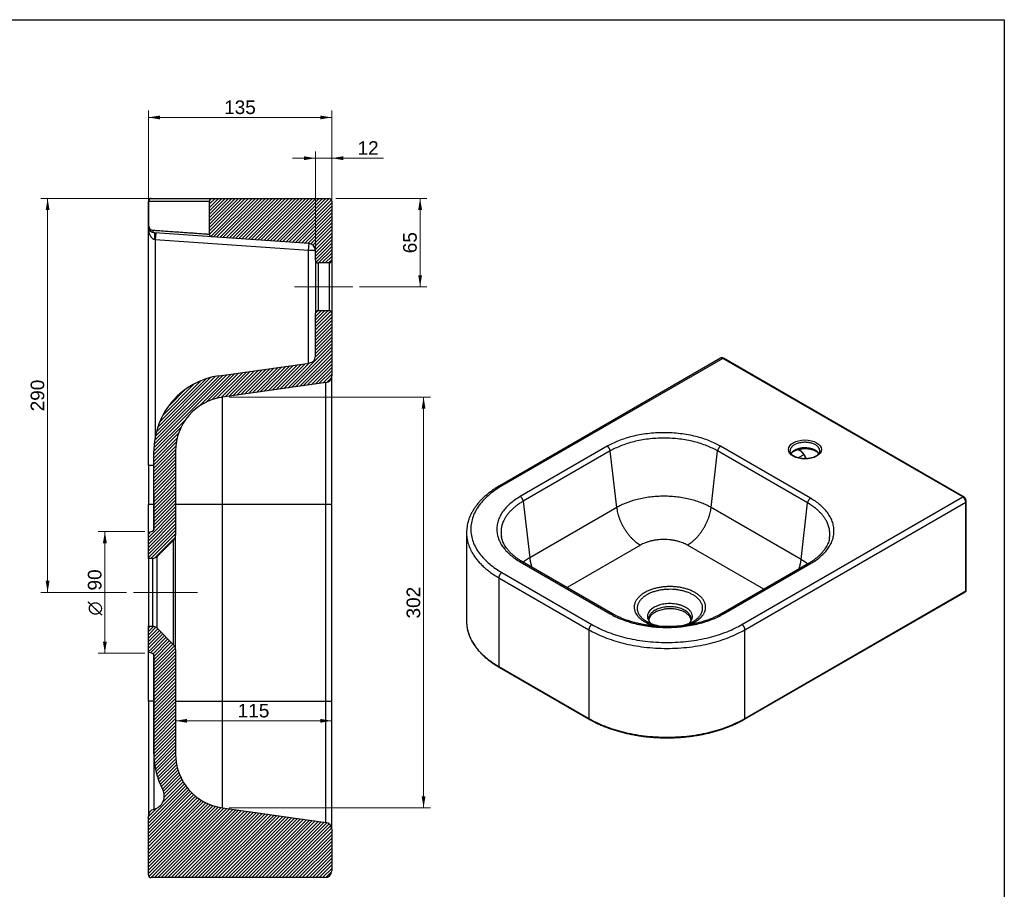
# Model space of a CAD drawing. Header units: millimetres. Extents: x 54 to 1424, y 36 to 1014.
# Tile 2 of 2: x 697 to 1422, y 374 to 1014. Entities that reach past the tile are written whole.
import ezdxf
from ezdxf.enums import TextEntityAlignment as Align
from ezdxf.lldxf.tags import DXFTag

# ---------------------------------------------------------------- set-up
doc = ezdxf.new("R2010")
doc.units = ezdxf.units.MM
for name, color, linetype in [('1', 7, 'Continuous'), ('Default', 7, 'Continuous'), ('NEXT-B', 7, 'Continuous')]:
    doc.layers.add(name, color=color, linetype=linetype)
doc.styles.add('SEACAD_arial_ttf', font='arial.ttf')
doc.styles.add('SEACAD_semeca1_ttf', font='semeca1.ttf')
tags = doc.linetypes.add('CENTER2', pattern=[28.575000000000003, 19.05, -3.175, 3.175, -3.175]).pattern_tags.tags
tags[10:11] = [DXFTag(74, 4), DXFTag(75, 0), DXFTag(340, '0'), DXFTag(46, 0.0), DXFTag(50, 0.0), DXFTag(44, 0.0), DXFTag(45, 0.0)]
tags[8:9] = [DXFTag(74, 4), DXFTag(75, 0), DXFTag(340, '0'), DXFTag(46, 0.0), DXFTag(50, 0.0), DXFTag(44, 0.0), DXFTag(45, 0.0)]
tags[6:7] = [DXFTag(74, 4), DXFTag(75, 0), DXFTag(340, '0'), DXFTag(46, 0.0), DXFTag(50, 0.0), DXFTag(44, 0.0), DXFTag(45, 0.0)]
tags[4:5] = [DXFTag(74, 4), DXFTag(75, 0), DXFTag(340, '0'), DXFTag(46, 0.0), DXFTag(50, 0.0), DXFTag(44, 0.0), DXFTag(45, 0.0)]
pattern_1 = [(45, (0, 0), (-1.237436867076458, 1.237436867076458), [])]

# ---------------------------------------------------------------- blocks, each defined once
blk = doc.blocks.new('SEANNOT_GROUP2')
at = {"layer": 'Default', "color": 136, "linetype": 'CENTER2', "lineweight": 9}
blk.add_line((780.4407694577, 592.616818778), (827.5118372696, 592.616818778), dxfattribs=at)
blk = doc.blocks.new('SEANNOT_GROUP3')
at = {"layer": 'Default', "color": 136, "linetype": 'CENTER2', "lineweight": 9}
blk.add_line((898.9763033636, 817.616818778), (941.9763033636, 817.616818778), dxfattribs=at)
blk = doc.blocks.new('GDimGGroup2')
at = {"layer": 'Default', "linetype": 'Continuous', "lineweight": 9}
for points in [[(992.9712485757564, 874.1168186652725), (991.5545818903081, 882.6168187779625), (990.1379152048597, 874.1168186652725)], [(992.9712485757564, 826.116817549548), (990.1379152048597, 826.116817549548), (991.5545818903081, 817.616817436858)]]:
    blk.add_hatch(color=136, dxfattribs=at).paths.add_polyline_path(points)
at = {"layer": 'Default', "color": 136, "linetype": 'Continuous', "lineweight": 9}
for p, q in [((929.4763071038, 882.616818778), (996.5545821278, 882.616818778)), ((991.5545818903, 882.616818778), (991.5545818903, 817.6168174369)), ((946.9763036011, 817.616818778), (996.5545821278, 817.616818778))]:
    blk.add_line(p, q, dxfattribs=at)
at = {"layer": 'Default', "color": 136, "linetype": 'Continuous', "lineweight": 9, "style": 'SEACAD_arial_ttf'}
blk.add_text('65', height=10, rotation=90, dxfattribs=at).set_placement((979.0545818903, 842.2907311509), align=Align.TOP_LEFT)
blk = doc.blocks.new('GDimGGroup3')
at = {"layer": 'Default', "linetype": 'Continuous', "lineweight": 9}
for points in [[(715.8307182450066, 874.1168186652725), (718.6640516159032, 874.1168186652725), (717.2473849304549, 882.6168187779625)], [(715.8307182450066, 601.1168272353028), (717.2473849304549, 592.6168271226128), (718.6640516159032, 601.1168272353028)]]:
    blk.add_hatch(color=136, dxfattribs=at).paths.add_polyline_path(points)
at = {"layer": 'Default', "color": 136, "linetype": 'Continuous', "lineweight": 9}
for p, q in [((833.4763031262, 882.616818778), (712.247384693, 882.616818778)), ((717.2473849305, 882.616818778), (717.2473849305, 592.6168271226)), ((775.4407692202, 592.616818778), (712.247384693, 592.616818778))]:
    blk.add_line(p, q, dxfattribs=at)
at = {"layer": 'Default', "color": 136, "linetype": 'Continuous', "lineweight": 9, "style": 'SEACAD_arial_ttf'}
blk.add_text('290', height=10, rotation=90, dxfattribs=at).set_placement((704.7473849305, 725.8776925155), align=Align.TOP_LEFT)
blk = doc.blocks.new('GDimGGroup4')
at = {"layer": 'Default', "linetype": 'Continuous', "lineweight": 9}
for points in [[(995.5264480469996, 727.7938759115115), (994.1097813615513, 736.2938760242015), (992.6931146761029, 727.7938759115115)], [(995.5264480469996, 442.439760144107), (992.6931146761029, 442.439760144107), (994.1097813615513, 433.9397600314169)]]:
    blk.add_hatch(color=136, dxfattribs=at).paths.add_polyline_path(points)
at = {"layer": 'Default', "color": 136, "linetype": 'Continuous', "lineweight": 9}
for p, q in [((850.9093795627, 736.2938760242), (999.109781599, 736.2938760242)), ((994.1097813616, 736.2938760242), (994.1097813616, 433.9397600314)), ((850.9093795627, 433.9397615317), (999.109781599, 433.9397615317))]:
    blk.add_line(p, q, dxfattribs=at)
at = {"layer": 'Default', "color": 136, "linetype": 'Continuous', "lineweight": 9, "style": 'SEACAD_arial_ttf'}
blk.add_text('302', height=10, rotation=90, dxfattribs=at).set_placement((981.6097813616, 573.377687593), align=Align.TOP_LEFT)
blk = doc.blocks.new('GDimGGroup5')
at = {"layer": 'Default', "linetype": 'Continuous', "lineweight": 9}
for points in [[(757.9781330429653, 628.8254024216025), (760.8114664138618, 628.8254024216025), (759.3947997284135, 637.3254025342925)], [(757.9781330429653, 556.4082375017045), (759.3947997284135, 547.9082373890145), (760.8114664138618, 556.4082375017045)]]:
    blk.add_hatch(color=136, dxfattribs=at).paths.add_polyline_path(points)
at = {"layer": 'Default', "color": 136, "linetype": 'Continuous', "lineweight": 9}
for p, q in [((788.8235994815, 637.3254025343), (754.3947994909, 637.3254025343)), ((759.3947997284, 637.3254025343), (759.3947997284, 547.908237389)), ((788.8235994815, 547.9082350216), (754.3947994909, 547.9082350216))]:
    blk.add_line(p, q, dxfattribs=at)
for s, style, p in [('90', 'SEACAD_arial_ttf', (746.8947997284, 593.9924873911)), ('O', 'SEACAD_semeca1_ttf', (746.8947997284, 575.5889786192))]:
    blk.add_text(s, height=10, rotation=90, dxfattribs=dict(at, style=style)).set_placement(p, align=Align.TOP_LEFT)
blk = doc.blocks.new('GDimGGroup10')
at = {"layer": 'Default', "linetype": 'Continuous', "lineweight": 9}
for points in [[(819.9763034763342, 499.4608694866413), (811.4763033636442, 498.044202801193), (819.9763034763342, 496.6275361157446)], [(917.9763034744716, 499.4608694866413), (917.9763034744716, 496.6275361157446), (926.4763035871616, 498.044202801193)]]:
    blk.add_hatch(color=136, dxfattribs=at).paths.add_polyline_path(points)
at = {"layer": 'Default', "color": 136, "linetype": 'Continuous', "lineweight": 9}
blk.add_line((811.4763033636, 498.0442028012), (926.4763035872, 498.0442028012), dxfattribs=at)
at = {"layer": 'Default', "color": 136, "linetype": 'Continuous', "lineweight": 9, "style": 'SEACAD_arial_ttf'}
blk.add_text('115', height=10, dxfattribs=at).set_placement((857.2371730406, 510.5442028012), align=Align.TOP_LEFT)
blk = doc.blocks.new('GDimGGroup11')
at = {"layer": 'Default', "linetype": 'Continuous', "lineweight": 9}
for points in [[(905.9763032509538, 913.6744767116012), (905.9763032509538, 910.8411433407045), (914.4763033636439, 912.2578100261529)], [(934.9763034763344, 913.6744767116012), (926.4763033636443, 912.2578100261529), (934.9763034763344, 910.8411433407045)]]:
    blk.add_hatch(color=136, dxfattribs=at).paths.add_polyline_path(points)
at = {"layer": 'Default', "color": 136, "linetype": 'Continuous', "lineweight": 9}
for p, q in [((914.4763033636, 845.7350323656), (914.4763033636, 917.2578102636)), ((926.4763033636, 842.1168190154), (926.4763033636, 917.2578102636)), ((964.6404728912, 912.2578100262), (897.4763037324, 912.2578100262))]:
    blk.add_line(p, q, dxfattribs=at)
at = {"layer": 'Default', "color": 136, "linetype": 'Continuous', "lineweight": 9, "style": 'SEACAD_arial_ttf'}
blk.add_text('12', height=10, dxfattribs=at).set_placement((945.4882980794, 924.7578100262), align=Align.TOP_LEFT)
blk = doc.blocks.new('GDimGGroup12')
at = {"layer": 'Default', "linetype": 'Continuous', "lineweight": 9}
for points in [[(799.9762999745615, 943.6744769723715), (791.4762998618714, 942.2578102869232), (799.9762999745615, 940.8411436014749)], [(917.9763032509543, 943.6744769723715), (917.9763032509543, 940.8411436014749), (926.4763033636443, 942.2578102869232)]]:
    blk.add_hatch(color=136, dxfattribs=at).paths.add_polyline_path(points)
at = {"layer": 'Default', "color": 136, "linetype": 'Continuous', "lineweight": 9}
for p, q in [((791.4763033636, 867.2793944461), (791.4763033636, 947.2578105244)), ((926.4763033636, 842.1168190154), (926.4763033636, 947.2578105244)), ((926.4763033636, 942.2578102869), (791.4762998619, 942.2578102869))]:
    blk.add_line(p, q, dxfattribs=at)
at = {"layer": 'Default', "color": 136, "linetype": 'Continuous', "lineweight": 9, "style": 'SEACAD_arial_ttf'}
blk.add_text('135', height=10, dxfattribs=at).set_placement((847.237171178, 954.7578102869), align=Align.TOP_LEFT)

msp = doc.modelspace()

# ---------------------------------------------------------------- hatches: boundary and pattern name
at = {"layer": 'NEXT-B', "linetype": 'Continuous'}
h = msp.add_hatch(dxfattribs=at)
h.set_pattern_fill('ANSI31', scale=0.5511811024, angle=9.362e-06, style=0, pattern_type=2)
h.set_pattern_definition(pattern_1)
edge = h.paths.add_edge_path()
edge.add_arc((909.4763033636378, 844.353245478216), 5.00000000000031, 7.298694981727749e-11, 85.99999999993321, ccw=False)
edge.add_line((914.4763033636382, 844.3532454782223), (914.4763033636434, 837.1168187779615))
edge.add_arc((916.4763033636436, 837.1168187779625), 2.00000000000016, 180.0000000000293, 270.0000000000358)
edge.add_line((916.4763033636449, 835.1168187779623), (924.4763033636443, 835.1168187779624))
edge.add_arc((924.4763033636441, 837.1168187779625), 2.000000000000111, 270.0000000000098, 360)
edge.add_line((926.4763033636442, 837.1168187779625), (926.4763033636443, 880.6168187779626))
edge.add_arc((924.4763033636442, 880.6168187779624), 2, 0, 90)
edge.add_line((924.4763033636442, 882.6168187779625), (838.4763033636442, 882.6168187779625))
edge.add_arc((838.4763033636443, 880.6168187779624), 2.000000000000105, 90, 180)
edge.add_line((836.4763033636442, 880.6168187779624), (836.4763033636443, 856.3351424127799))
edge.add_spline(control_points=[(836.4763033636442, 856.3351424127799), (836.4763033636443, 854.4701122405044), (838.3367904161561, 854.34001431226)], knot_values=[0, 0, 0, 1, 1, 1], weights=[1, 0.73135370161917, 1], degree=2, periodic=0)
edge.add_line((838.3367904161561, 854.34001431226), (909.8250857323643, 849.3410657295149))
h = msp.add_hatch(dxfattribs=at)
h.set_pattern_fill('ANSI31', scale=0.5511811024, angle=9.362e-06, style=0, pattern_type=2)
h.set_pattern_definition(pattern_1)
edge = h.paths.add_edge_path()
edge.add_arc((909.4763033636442, 766.4339124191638), 5.000000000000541, 277.75650383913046, 360, ccw=False)
edge.add_line((910.1511203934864, 761.4796595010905), (910.1300719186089, 761.4767469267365))
edge.add_line((910.1300719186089, 761.4767469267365), (843.6826097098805, 752.1381651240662))
edge.add_arc((851.4763033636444, 696.6831532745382), 56.00000000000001, 98.00000000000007, 179.9999999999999)
edge.add_line((795.4763033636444, 696.6831532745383), (795.4763033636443, 639.295018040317))
edge.add_arc((793.4763033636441, 639.295018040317), 2.00000000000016, 280.00000000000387, 360, ccw=False)
edge.add_line((793.8235997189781, 637.3254025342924), (791.4763033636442, 636.9115108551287))
edge.add_line((791.4763033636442, 636.9115108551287), (791.4763033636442, 617.6168187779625))
edge.add_line((791.4763033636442, 617.6168187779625), (794.4052355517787, 617.6168187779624))
edge.add_arc((794.4052355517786, 622.6168187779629), 5.000000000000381, 270, 315)
edge.add_line((797.9407694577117, 619.0812848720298), (810.011837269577, 631.1523526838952))
edge.add_arc((806.4763033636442, 634.6878865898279), 4.999999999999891, 315.0000000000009, 360)
edge.add_line((811.4763033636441, 634.6878865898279), (811.4763033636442, 696.6831532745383))
edge.add_arc((851.4763033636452, 696.6831532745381), 40.00000000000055, 98.00000000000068, 179.9999999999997, ccw=False)
edge.add_line((845.9093793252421, 736.2938760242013), (922.1721688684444, 747.0119121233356))
edge.add_arc((921.4763033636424, 751.963252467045), 4.99999999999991, 278.000000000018, 360)
edge.add_line((926.4763033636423, 751.963252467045), (926.4763033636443, 798.1168187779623))
edge.add_arc((924.4763033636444, 798.1168187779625), 2.000000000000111, 0, 90)
edge.add_line((924.4763033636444, 800.1168187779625), (916.476303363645, 800.1168187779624))
edge.add_arc((916.4763033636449, 798.1168187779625), 2.00000000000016, 90, 180)
edge.add_line((914.4763033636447, 798.1168187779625), (914.4763033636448, 766.433912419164))
h = msp.add_hatch(dxfattribs=at)
h.set_pattern_fill('ANSI31', scale=0.5511811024, angle=9.362e-06, style=0, pattern_type=2)
h.set_pattern_definition(pattern_1)
edge = h.paths.add_edge_path()
edge.add_line((793.4763033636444, 382.6168187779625), (921.4763033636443, 382.6168187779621))
edge.add_arc((921.4763033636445, 387.616818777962), 5, 269.9999999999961, 360)
edge.add_line((926.4763033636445, 387.616818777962), (926.4763033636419, 418.2703850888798))
edge.add_arc((921.4763033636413, 418.2703850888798), 5.000000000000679, 0, 81.99999999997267)
edge.add_line((922.172168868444, 423.221725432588), (845.9093793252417, 433.9397615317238))
edge.add_arc((851.4763033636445, 473.5504842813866), 40, 180.0000000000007, 261.9999999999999, ccw=False)
edge.add_line((811.4763033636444, 473.5504842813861), (811.4763033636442, 550.5457509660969))
edge.add_arc((806.4763033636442, 550.545750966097), 4.999999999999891, 0, 44.99999999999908)
edge.add_line((810.011837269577, 554.0812848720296), (797.9407694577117, 566.1523526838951))
edge.add_arc((794.4052355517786, 562.6168187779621), 5.000000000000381, 44.99999999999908, 90)
edge.add_line((794.4052355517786, 567.6168187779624), (791.4763033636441, 567.6168187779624))
edge.add_line((791.4763033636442, 567.6168187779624), (791.4763033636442, 548.3221267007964))
edge.add_line((791.4763033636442, 548.3221267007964), (793.8235997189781, 547.9082350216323))
edge.add_arc((793.4763033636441, 545.9386195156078), 2.00000000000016, 0, 79.99999999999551, ccw=False)
edge.add_line((795.4763033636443, 545.9386195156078), (795.4763033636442, 473.5504842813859))
edge.add_arc((851.4763033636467, 473.5504842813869), 56.00000000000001, 180.000000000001, 207.9494184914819)
edge.add_arc((793.1744308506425, 442.6168187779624), 10.00000000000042, -77.2836347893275, 27.94941849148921, ccw=False)
edge.add_arc((796.4763033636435, 427.9847431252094), 4.99999999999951, 102.716365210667, 180)
edge.add_line((791.4763033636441, 427.9847431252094), (791.4763033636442, 384.6168187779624))
edge.add_arc((793.4763033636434, 384.6168187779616), 2.000000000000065, 179.9999999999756, 270.0000000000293)

# ---------------------------------------------------------------- linework, layer by layer
at = {"layer": '1', "color": 7, "linetype": 'Continuous'}
for p, q in [((54.282065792, 1014.2250629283), (1421.7829378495, 1014.2250629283)), ((1421.7829378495, 1014.2250629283), (1421.7829378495, 36.4063325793))]:
    msp.add_line(p, q, dxfattribs=at)
at = {"layer": 'NEXT-B', "color": 7, "linetype": 'Continuous'}
for p, q in [((791.4763033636, 862.2793942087), (791.4763033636, 880.616818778)), ((791.8041722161, 880.616818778), (791.4763033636, 880.616818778)), ((791.8041722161, 880.616818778), (836.4763033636, 880.616818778)), ((791.8041722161, 862.2793942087), (791.8041722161, 880.616818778)), ((793.4763033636, 882.616818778), (838.4763033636, 882.616818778)), ((836.4763033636, 856.3351424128), (836.4763033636, 880.616818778)), ((838.4763033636, 882.616818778), (924.4763033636, 882.616818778)), ((926.4763033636, 880.616818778), (926.4763033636, 837.116818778)), ((791.4763033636, 686.0365778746), (791.4763033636, 862.2793942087)), ((791.8041722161, 862.2793942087), (791.4763033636, 862.2793942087)), ((838.3367904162, 854.3400143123), (796.1275209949, 857.2915739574)), ((796.8250857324, 857.2427954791), (796.4763033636, 852.2549752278)), ((796.1275209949, 852.3037537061), (796.4763033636, 852.2549752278)), ((796.4763033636, 852.2549752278), (796.4763033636, 707.2188070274)), ((909.4763033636, 844.3532454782), (796.4763033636, 852.2549752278)), ((909.8250857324, 849.3410657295), (838.3367904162, 854.3400143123)), ((909.4763033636, 844.3532454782), (909.8250857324, 849.3410657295)), ((909.4763033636, 761.3848657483), (909.4763033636, 844.3532454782)), ((914.4763033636, 844.3532454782), (909.4763033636, 844.3532454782)), ((914.4763033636, 837.116818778), (914.4763033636, 844.3532454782)), ((914.4763033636, 837.116818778), (914.4763033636, 817.616818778)), ((916.4763033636, 835.116818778), (916.4763033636, 800.116818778)), ((924.4763033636, 835.116818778), (916.4763033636, 835.116818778)), ((924.4763033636, 835.116818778), (924.4763033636, 800.116818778)), ((926.4763033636, 837.116818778), (926.4763033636, 798.116818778)), ((914.4763033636, 817.616818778), (914.4763033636, 798.116818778)), ((914.4763033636, 766.4339124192), (914.4763033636, 798.116818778)), ((916.4763033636, 800.116818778), (924.4763033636, 800.116818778)), ((926.4763033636, 798.116818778), (926.4763033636, 751.963252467)), ((843.6826097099, 752.1381651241), (910.1300719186, 761.4767469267)), ((1212.847830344, 765.04852292), (1050.2132706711, 671.1514161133)), ((1214.410330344, 764.8937453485), (1051.7757706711, 670.9966385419)), ((1391.1870256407, 662.8316727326), (1214.410330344, 764.8937453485)), ((1391.8120256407, 662.8935837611), (1215.035330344, 764.9556563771)), ((922.1721688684, 747.0119121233), (845.9093793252, 736.2938760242)), ((922.1721688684, 657.616818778), (922.1721688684, 747.0119121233)), ((926.4763033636, 657.616818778), (926.4763033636, 751.963252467)), ((845.9093793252, 657.616818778), (845.9093793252, 736.2938760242)), ((795.4763033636, 639.2950180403), (795.4763033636, 696.6831532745)), ((811.4763033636, 696.6831532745), (811.4763033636, 634.6878865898)), ((1129.4044130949, 700.1727235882), (1065.3228610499, 663.1752222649)), ((1131.592617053, 696.712919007), (1067.511065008, 659.7154176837)), ((1136.3293645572, 655.0604647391), (1131.592617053, 696.712919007)), ((1205.8707154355, 655.0604647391), (1210.6074629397, 696.712919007)), ((1276.8987236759, 658.439641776), (1210.6074629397, 696.712919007)), ((1279.086927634, 661.8994463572), (1212.7956668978, 700.1727235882)), ((1269.9764484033, 697.8020527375), (1270.6755016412, 697.3984541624)), ((1274.0751920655, 693.9621793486), (1270.0381727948, 691.631405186)), ((791.4763033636, 686.0365778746), (791.4763033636, 657.616818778)), ((795.4758132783, 686.0365778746), (791.4763033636, 686.0365778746)), ((1228.5524659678, 568.9345659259), (1391.1870256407, 662.8316727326)), ((791.4763033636, 657.616818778), (795.3756791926, 657.616818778)), ((791.4763033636, 636.9115108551), (791.4763033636, 657.616818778)), ((795.3756791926, 657.616818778), (795.4782231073, 657.6168187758)), ((795.3756791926, 657.616818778), (795.3756791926, 638.6686224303)), ((811.4763033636, 657.616818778), (845.9093793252, 657.616818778)), ((845.9093793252, 512.616818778), (845.9093793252, 657.616818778)), ((845.9093793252, 657.616818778), (922.1721688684, 657.616818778)), ((922.1721688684, 512.616818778), (922.1721688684, 657.616818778)), ((922.1721688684, 657.616818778), (926.4763033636, 657.616818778)), ((926.4763033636, 512.616818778), (926.4763033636, 657.616818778)), ((1067.511065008, 659.7154176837), (1072.2478125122, 618.0629634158)), ((1136.3293645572, 655.0604647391), (1072.2478125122, 618.0629634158)), ((1272.1619761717, 616.7871875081), (1205.8707154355, 655.0604647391)), ((1230.762174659, 565.1072382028), (1393.3967343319, 659.0043450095)), ((1272.1619761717, 616.7871875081), (1276.8987236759, 658.439641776)), ((1393.3967343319, 593.6846185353), (1393.3967343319, 659.0043450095)), ((1393.7628508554, 594.1949288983), (1393.7628508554, 659.5146553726)), ((791.4763033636, 636.9115108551), (793.823599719, 637.3254025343)), ((791.4763033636, 617.616818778), (791.4763033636, 636.9115108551)), ((810.0118372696, 631.1523526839), (797.9407694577, 619.081284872)), ((810.0118372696, 554.081284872), (810.0118372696, 631.1523526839)), ((811.4763033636, 550.5457509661), (811.4763033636, 634.6878865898)), ((1025.7684879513, 636.550689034), (1025.7684879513, 571.2309625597)), ((1153.8349962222, 627.382028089), (1099.7964084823, 596.1828349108)), ((1244.6133802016, 594.9070590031), (1188.3650837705, 627.382028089)), ((791.4763033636, 617.616818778), (791.4763033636, 567.616818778)), ((794.4052355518, 617.616818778), (791.4763033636, 617.616818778)), ((794.4052355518, 617.616818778), (794.4052355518, 567.616818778)), ((797.9407694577, 566.1523526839), (797.9407694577, 619.081284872)), ((1065.3228610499, 615.0292594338), (1131.6141217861, 576.7559822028)), ((1133.1766217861, 576.9107597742), (1066.8853610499, 615.1840370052)), ((1277.524427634, 613.9082610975), (1213.442875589, 576.9107597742)), ((1215.005375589, 576.7559822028), (1279.086927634, 613.7534835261)), ((1049.5660619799, 603.3805154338), (1115.8573227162, 565.1072382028)), ((1049.5660619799, 603.3805154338), (1049.5660619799, 538.0607889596)), ((1051.7757706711, 607.2078431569), (1118.0670314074, 568.9345659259)), ((1230.5032911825, 499.2152903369), (1393.1378508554, 593.1123971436)), ((1230.762174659, 499.7875117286), (1393.3967343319, 593.6846185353)), ((791.4763033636, 548.3221267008), (791.4763033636, 567.616818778)), ((791.4763033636, 567.616818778), (794.4052355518, 567.616818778)), ((797.9407694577, 566.1523526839), (810.0118372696, 554.081284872)), ((1115.8573227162, 565.1072382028), (1115.8573227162, 499.7875117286)), ((1230.762174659, 499.7875117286), (1230.762174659, 565.1072382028)), ((791.4763033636, 512.616818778), (791.4763033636, 548.3221267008)), ((793.823599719, 547.9082350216), (791.4763033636, 548.3221267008)), ((795.3756791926, 546.5650151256), (795.3756791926, 512.616818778)), ((795.4763033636, 473.5504842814), (795.4763033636, 545.9386195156)), ((811.4763033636, 550.5457509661), (811.4763033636, 473.5504842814)), ((1049.5660619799, 538.0607889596), (1115.8573227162, 499.7875117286)), ((1049.8249454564, 537.4885675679), (1116.1162061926, 499.2152903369)), ((791.4763033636, 512.616818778), (791.4763033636, 427.9847431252)), ((795.3756791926, 512.616818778), (791.4763033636, 512.616818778)), ((795.4763033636, 512.616818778), (795.3756791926, 512.616818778)), ((795.3756791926, 512.616818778), (795.3756791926, 432.8621016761)), ((811.4763033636, 512.616818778), (845.9093793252, 512.616818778)), ((845.9093793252, 433.9397615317), (845.9093793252, 512.616818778)), ((845.9093793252, 512.616818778), (922.1721688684, 512.616818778)), ((922.1721688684, 423.2217254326), (922.1721688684, 512.616818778)), ((922.1721688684, 512.616818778), (926.4763033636, 512.616818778)), ((926.4763033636, 418.2703850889), (926.4763033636, 512.616818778)), ((791.4763033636, 384.616818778), (791.4763033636, 427.9847431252)), ((845.9093793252, 433.9397615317), (922.1721688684, 423.2217254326)), ((926.4763033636, 418.2703850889), (926.4763033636, 387.616818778)), ((921.4763033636, 382.616818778), (793.4763033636, 382.616818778))]:
    msp.add_line(p, q, dxfattribs=at)
for centre, radius, start, end in [((793.4763033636, 880.616818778), 2.000000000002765, 90.0000000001, 179.9999999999), ((838.4763033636, 880.616818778), 2.000000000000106, 90, 180), ((924.4763033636, 880.616818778), 2.000000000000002, 0, 90), ((796.4763033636, 862.2793942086), 4.999999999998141, 180, 266), ((794.7964080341, 862.2707158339), 2.99224840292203, 179.8338256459, 265.7483214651), ((909.4763033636, 844.3532454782), 5.000000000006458, 1e-10, 85.9999999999), ((916.4763033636, 837.116818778), 1.999999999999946, 180, 270), ((924.4763033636, 837.116818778), 2.000000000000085, 270, 360), ((916.4763033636, 798.116818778), 2.000000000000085, 90, 180), ((924.4763033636, 798.116818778), 2.000000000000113, 0, 90), ((910.8259374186, 756.5254066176), 4.999999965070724, 97.7565038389, 98.0000000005), ((909.4763033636, 766.4339124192), 5.000000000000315, 277.7565038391, 360), ((851.4763033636, 696.6831532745), 56.00000000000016, 98, 180), ((921.4763033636, 751.963252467), 4.999999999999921, 278, 360), ((851.4763033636, 696.6831532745), 40.00000000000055, 98, 180), ((1153.251118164, 657.9884152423), 357.8756318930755, 178.7753894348, 180.0594924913), ((1389.6114280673, 659.370449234), 4.153926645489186, 1.9894582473, 58.0105417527), ((793.4763033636, 639.2950180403), 2.000000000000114, 280, 360), ((806.4763033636, 634.6878865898), 4.999999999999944, 315, 360), ((794.4052355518, 622.616818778), 5.000000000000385, 270, 315), ((1392.5128508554, 594.1949288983), 1.249999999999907, 300, 360), ((794.4052355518, 562.616818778), 5.000000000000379, 45, 90), ((1175.4926663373, 605.1873105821), 38.07610776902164, 243.6617128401, 262.3074358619), ((1175.4926663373, 605.1873105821), 38.07610776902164, 282.6754528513, 296.9990626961), ((806.4763033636, 550.5457509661), 4.999999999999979, 0, 45), ((793.4763033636, 545.9386195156), 2.000000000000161, 0, 80), ((851.4763033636, 473.5504842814), 56.00000000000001, 180, 207.9494184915), ((851.4763033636, 473.5504842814), 40.00000000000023, 180, 262), ((793.1744308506, 442.616818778), 10.00000000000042, 282.7163652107, 27.9494184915), ((796.4763033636, 427.9847431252), 4.999999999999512, 102.7163652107, 180), ((921.4763033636, 418.2703850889), 5.000000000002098, 0, 82), ((793.4763033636, 384.616818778), 1.999999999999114, 180, 270), ((921.4763033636, 387.616818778), 4.999999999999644, 270, 360)]:
    msp.add_arc(centre, radius, start, end, dxfattribs=at)
msp.add_ellipse((1274.9563484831, 697.7879326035), major_axis=(-12.18750000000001, 3.591733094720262e-14), ratio=0.5773502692, dxfattribs=at)
for points, weights in [([(793.4763033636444, 882.6168187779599), (791.8041722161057, 882.6168187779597), (791.8041722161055, 880.6168187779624)], [1, 0.70710678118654, 1]), ([(794.5745696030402, 859.2867020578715), (794.5371707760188, 857.4027820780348), (796.1275209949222, 857.291573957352)], [1, 0.727677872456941, 1]), ([(796.1275209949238, 852.3037537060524), (796.4729254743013, 857.2674209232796), (796.1275209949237, 857.2915739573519)], [1, 0.7088250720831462, 1]), ([(838.3367904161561, 854.34001431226), (836.4763033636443, 854.4701122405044), (836.4763033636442, 856.3351424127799)], [1, 0.73135370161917, 1]), ([(1214.41033034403, 764.8937453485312), (1213.495039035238, 765.422189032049), (1212.84783034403, 765.0485229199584)], [1, 0.9238795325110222, 1]), ([(1215.03533034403, 764.9556563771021), (1214.776446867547, 765.1051228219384), (1214.41033034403, 764.8937453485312)], [1, 0.9238795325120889, 1]), ([(1212.795666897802, 700.172723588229), (1171.100039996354, 724.2457050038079), (1129.404413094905, 700.1727235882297)], [1, 0.7071067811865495, 1]), ([(1210.607462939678, 696.712919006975), (1171.100039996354, 719.5225402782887), (1131.59261705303, 696.712919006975)], [1, 0.7071067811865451, 1]), ([(1131.592617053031, 696.712919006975), (1131.325283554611, 699.063708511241), (1129.404413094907, 700.1727235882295)], [1, 0.7547095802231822, 1]), ([(1212.795666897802, 700.1727235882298), (1210.874796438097, 699.0637085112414), (1210.607462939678, 696.712919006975)], [1, 0.7547095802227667, 1]), ([(1285.893040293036, 696.6905470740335), (1285.893848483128, 696.728928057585), (1285.893848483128, 696.7673118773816)], [1, 0.9999815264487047, 1]), ([(1051.775770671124, 670.9966385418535), (996.5330533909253, 639.1022408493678), (1051.775770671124, 607.2078431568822)], [1, 0.7071067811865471, 1]), ([(1051.775770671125, 670.9966385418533), (1050.860234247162, 671.5252237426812), (1050.212974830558, 671.1512452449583)], [1, 0.9238432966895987, 1]), ([(1065.322861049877, 663.1752222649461), (1023.627234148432, 639.1022408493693), (1065.322861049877, 615.029259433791)], [1, 0.707106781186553, 1]), ([(1067.511065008, 659.7154176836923), (1067.243731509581, 662.0662071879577), (1065.322861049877, 663.1752222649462)], [1, 0.7547095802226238, 1]), ([(1205.87071543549, 655.0604647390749), (1171.100039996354, 675.1353235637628), (1136.329364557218, 655.0604647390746)], [1, 0.7071067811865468, 1]), ([(1279.08692763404, 661.8994463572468), (1277.166057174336, 660.7904312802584), (1276.898723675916, 658.4396417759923)], [1, 0.7547095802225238, 1]), ([(1279.08692763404, 613.7534835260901), (1320.782554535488, 637.8264649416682), (1279.086927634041, 661.8994463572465)], [1, 0.7071067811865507, 1]), ([(1391.812220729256, 662.893471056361), (1391.55330381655, 663.0431435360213), (1391.187025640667, 662.8316727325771)], [1, 0.9238197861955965, 1]), ([(1393.396734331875, 659.0043450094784), (1393.396734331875, 661.5558968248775), (1391.187025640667, 662.8316727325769)], [1, 0.7071067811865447, 1]), ([(1067.511065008, 659.7154176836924), (1048.792393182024, 648.9081874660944), (1051.423130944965, 633.7001131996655)], [1, 0.9036968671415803, 1]), ([(1136.329364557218, 655.0604647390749), (1138.468032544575, 636.2541487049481), (1153.83499622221, 627.3820280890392)], [1, 0.7547095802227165, 1]), ([(1188.365083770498, 627.3820280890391), (1203.732047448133, 636.2541487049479), (1205.870715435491, 655.060464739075)], [1, 0.7547095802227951, 1]), ([(1293.004199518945, 632.5274181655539), (1295.539787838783, 647.6772183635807), (1276.898723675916, 658.439641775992)], [1, 0.904383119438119, 1]), ([(1393.396734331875, 659.0043450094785), (1393.762989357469, 659.2158024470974), (1393.762850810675, 659.5148484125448)], [1, 0.9238283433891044, 1]), ([(1025.768488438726, 636.5558272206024), (1025.764801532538, 617.1221795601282), (1049.566061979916, 603.3805154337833)], [1, 0.9238585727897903, 1]), ([(1051.423130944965, 633.7001131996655), (1051.431434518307, 633.6521109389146), (1051.439986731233, 633.6041232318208)], [1, 0.9999988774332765, 1]), ([(1188.365083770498, 627.3820280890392), (1171.100039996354, 637.3500057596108), (1153.83499622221, 627.3820280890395)], [1, 0.7071067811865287, 1]), ([(1292.986657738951, 632.4243372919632), (1292.995571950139, 632.4758695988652), (1293.004199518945, 632.5274181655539)], [1, 0.9999987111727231, 1]), ([(1072.247812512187, 618.0629634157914), (1069.646102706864, 616.5608655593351), (1067.460540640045, 614.8519569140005)], [1, 0.997212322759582, 1]), ([(1072.247812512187, 618.0629634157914), (1072.628398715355, 614.7162894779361), (1073.809439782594, 611.1864182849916)], [1, 0.988245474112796, 1]), ([(1270.600348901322, 609.9106423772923), (1271.78138996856, 613.4405135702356), (1272.161976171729, 616.7871875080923)], [1, 0.9882454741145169, 1]), ([(1276.949248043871, 613.5761810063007), (1274.763685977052, 615.2850896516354), (1272.161976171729, 616.7871875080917)], [1, 0.9972123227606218, 1]), ([(1066.885361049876, 615.1840370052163), (1066.238152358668, 615.557703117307), (1065.322861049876, 615.0292594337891)], [1, 0.9238795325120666, 1]), ([(1279.08692763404, 613.7534835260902), (1278.171636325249, 614.281927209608), (1277.524427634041, 613.9082610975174)], [1, 0.9238795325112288, 1]), ([(1051.775770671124, 607.2078431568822), (1049.566061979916, 605.9320672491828), (1049.566061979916, 603.3805154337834)], [1, 0.7071067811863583, 1]), ([(1393.137850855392, 593.1123971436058), (1393.396734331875, 593.2618635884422), (1393.396734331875, 593.684618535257)], [1, 0.9238795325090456, 1]), ([(1393.396734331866, 593.6846185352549), (1393.76284848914, 593.8959946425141), (1393.762850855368, 594.1949256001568)], [1, 0.9238804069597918, 1]), ([(1188.825744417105, 568.5985719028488), (1201.813874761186, 572.9982218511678), (1201.813874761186, 581.6923250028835)], [1, 0.8677700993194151, 1]), ([(1192.549918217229, 571.1124516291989), (1199.604166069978, 575.1852235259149), (1199.604166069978, 580.9449927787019)], [1, 0.9238795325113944, 1]), ([(1133.175360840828, 576.9114866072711), (1132.528369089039, 577.2838231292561), (1131.614121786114, 576.7559822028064)], [1, 0.9240338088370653, 1]), ([(1131.614121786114, 576.7559822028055), (1173.309748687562, 552.683000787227), (1215.00537558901, 576.7559822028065)], [1, 0.7071067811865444, 1]), ([(1189.378363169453, 569.5724538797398), (1192.059748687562, 571.9488393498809), (1192.059748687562, 574.7850017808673)], [1, 0.9586155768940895, 1]), ([(1215.00537558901, 576.7559822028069), (1214.090976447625, 577.2839107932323), (1213.443953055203, 576.9113809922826)], [1, 0.9240113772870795, 1]), ([(1025.768487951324, 571.2309625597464), (1025.768487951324, 568.6721858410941), (1026.250549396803, 566.1285905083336)], [1, 0.9985156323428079, 1]), ([(1026.250549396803, 566.1285905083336), (1029.358898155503, 549.7274004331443), (1049.566061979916, 538.0607889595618)], [1, 0.9433513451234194, 1]), ([(1118.067031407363, 568.9345659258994), (1115.857322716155, 567.6587900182), (1115.857322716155, 565.1072382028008)], [1, 0.7071067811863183, 1]), ([(1118.067031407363, 568.9345659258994), (1173.309748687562, 537.0401682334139), (1228.552465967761, 568.9345659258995)], [1, 0.7071067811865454, 1]), ([(1230.76217465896, 565.1072382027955), (1230.762174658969, 567.6587900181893), (1228.552465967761, 568.9345659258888)], [1, 0.7071067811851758, 1]), ([(1115.857322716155, 565.1072382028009), (1173.309748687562, 531.9370646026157), (1230.762174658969, 565.1072382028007)], [1, 0.7071067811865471, 1]), ([(1049.566061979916, 538.0607889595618), (1049.566061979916, 537.6380340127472), (1049.8249454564, 537.4885675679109)], [1, 0.9238795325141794, 1]), ([(1115.857322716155, 499.787511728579), (1173.309748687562, 466.6173381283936), (1230.762174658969, 499.7875117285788)], [1, 0.7071067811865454, 1]), ([(1115.857322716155, 499.7875117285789), (1115.857322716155, 499.3646434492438), (1116.116324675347, 499.2152219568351)], [1, 0.9238432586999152, 1]), ([(1230.503409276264, 499.2153585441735), (1230.762174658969, 499.3648697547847), (1230.762174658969, 499.787511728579)], [1, 0.923915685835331, 1])]:
    msp.add_rational_spline(points, weights, degree=2, dxfattribs=at)
for points, degree, knots in [([(796.1275209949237, 852.3037537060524), (795.9722418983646, 852.3342824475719), (795.6517931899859, 852.3972844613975), (795.1912613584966, 852.6020402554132), (794.7390781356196, 852.8862719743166), (794.143266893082, 853.3927458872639), (793.4525898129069, 854.2436559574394), (792.7773752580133, 855.4679984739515), (792.2100337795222, 856.9562338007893), (791.7909423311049, 858.6162182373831), (791.5856993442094, 860.0680112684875), (791.4915316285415, 861.293076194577), (791.4819220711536, 861.9154766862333), (791.4763033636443, 862.279394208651)], 3, [0, 0, 0, 0, 0.0370954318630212, 0.0765536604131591, 0.119322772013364, 0.1661501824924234, 0.2683356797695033, 0.3924116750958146, 0.5223012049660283, 0.6788011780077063, 0.8371088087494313, 0.9047575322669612, 1, 1, 1, 1]), ([(794.5745696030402, 859.2867020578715), (795.490772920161, 859.2221699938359), (797.320622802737, 859.0932859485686), (799.954478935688, 858.9078216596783), (802.5018196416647, 858.7284637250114), (804.9548334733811, 858.5557526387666), (807.3153840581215, 858.3895441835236), (809.5828083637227, 858.2298768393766), (811.7571715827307, 858.0767403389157), (813.8383978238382, 857.9301374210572), (815.8265011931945, 857.7900673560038), (817.7215233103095, 857.6565303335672), (819.5235489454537, 857.5295263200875), (821.232701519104, 857.4090552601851), (822.8491412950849, 857.2951174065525), (824.3730727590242, 857.1877118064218), (826.2467822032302, 857.0556948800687), (828.3500991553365, 856.9076053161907), (830.5225752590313, 856.7547062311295), (832.3609646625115, 856.62531816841), (833.8640218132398, 856.5194833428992), (835.0337372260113, 856.4370463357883), (835.8621751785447, 856.3785852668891), (836.3803233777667, 856.341948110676), (836.4443278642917, 856.3374097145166), (836.4763033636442, 856.3351424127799)], 3, [0, 0, 0, 0, 0.0340027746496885, 0.0679106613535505, 0.1017237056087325, 0.1354419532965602, 0.1690654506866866, 0.2025942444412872, 0.2360283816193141, 0.269367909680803, 0.3026128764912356, 0.3357633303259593, 0.3688193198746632, 0.4017808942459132, 0.4346481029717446, 0.4674209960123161, 0.5000996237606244, 0.5629561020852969, 0.6257064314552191, 0.688350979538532, 0.7508901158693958, 0.8133242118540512, 0.8756536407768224, 0.9378787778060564, 1, 1, 1, 1]), ([(1215.03533034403, 764.9556563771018), (1214.899521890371, 765.028170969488), (1214.617374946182, 765.1732832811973), (1214.096573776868, 765.3117091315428), (1213.540744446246, 765.3052950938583), (1213.10115479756, 765.202805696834), (1212.91575535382, 765.0725865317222), (1212.862835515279, 765.0349243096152)], 3, [0, 0, 0, 0, 0.1808927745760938, 0.4402975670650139, 0.6845714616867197, 0.9225076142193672, 1, 1, 1, 1]), ([(1266.963484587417, 692.8743175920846), (1266.790211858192, 692.9775982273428), (1266.364790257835, 693.2339053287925), (1265.689985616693, 693.7352958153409), (1265.057905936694, 694.3430834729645), (1264.569631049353, 694.9739943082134), (1264.236296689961, 695.6056853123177), (1264.04607785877, 696.2167542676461), (1264.033955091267, 696.5756777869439), (1264.030538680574, 696.770901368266)], 3, [0, 0, 0, 0, 0.0808039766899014, 0.2350363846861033, 0.3890845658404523, 0.5436110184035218, 0.7002211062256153, 0.8616965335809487, 1, 1, 1, 1]), ([(1264.773740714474, 694.7328067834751), (1264.79210743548, 694.7572349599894), (1264.976158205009, 694.9973670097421), (1265.38530654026, 695.4460817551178), (1266.120880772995, 696.0547982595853), (1266.992534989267, 696.6160122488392), (1267.990398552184, 697.1202783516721), (1269.1006934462, 697.5575466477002), (1270.306919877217, 697.9186839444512), (1271.590298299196, 698.1959600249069), (1272.930109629, 698.3833334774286), (1274.304313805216, 698.4766687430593), (1275.690084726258, 698.4738347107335), (1277.064143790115, 698.3747585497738), (1278.403339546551, 698.1814839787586), (1279.685101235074, 697.8981896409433), (1280.888008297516, 697.5311563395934), (1281.992149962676, 697.0887911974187), (1282.979755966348, 696.5815708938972), (1283.835868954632, 696.0219044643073), (1284.549246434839, 695.4236656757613), (1284.943685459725, 694.9881536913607), (1285.119927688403, 694.7580498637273), (1285.136652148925, 694.7358280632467)], 3, [0.1273533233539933, 0.1273533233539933, 0.1273533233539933, 0.1273533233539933, 0.1318190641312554, 0.1712683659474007, 0.2099039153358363, 0.2482666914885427, 0.2865956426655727, 0.3249930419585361, 0.3635095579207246, 0.4021475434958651, 0.4408866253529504, 0.4796964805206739, 0.5185428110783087, 0.5573894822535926, 0.5961884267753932, 0.6349031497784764, 0.6734982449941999, 0.7119425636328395, 0.7502165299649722, 0.7883271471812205, 0.8263364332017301, 0.8643619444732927, 0.8684252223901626, 0.8684252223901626, 0.8684252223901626, 0.8684252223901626]), ([(1285.873586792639, 696.7076915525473), (1285.873977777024, 696.5605289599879), (1285.870812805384, 696.24124577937), (1285.704337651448, 695.6797445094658), (1285.387067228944, 695.0416120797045), (1284.90561186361, 694.3972159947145), (1284.257902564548, 693.7641554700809), (1283.468390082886, 693.1728441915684), (1282.546196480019, 692.6325826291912), (1281.502743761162, 692.1532096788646), (1280.353040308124, 691.74455645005), (1279.114438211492, 691.4152193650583), (1277.806550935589, 691.1723113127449), (1276.450685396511, 691.0211475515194), (1275.069228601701, 690.9650977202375), (1273.685299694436, 691.0054736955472), (1272.321947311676, 691.1416186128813), (1271.00301627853, 691.3703195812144), (1269.74746269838, 691.6878463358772), (1268.588144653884, 692.0823877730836), (1267.644214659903, 692.4985224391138), (1267.170715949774, 692.7588697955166), (1266.963484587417, 692.8743175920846)], 3, [0, 0, 0, 0, 0.0344455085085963, 0.0878575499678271, 0.1386674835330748, 0.1926715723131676, 0.2449897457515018, 0.2965593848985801, 0.3479321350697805, 0.3993149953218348, 0.4508269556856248, 0.5025050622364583, 0.5543377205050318, 0.6062910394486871, 0.6583216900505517, 0.7103827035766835, 0.7624189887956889, 0.8143722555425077, 0.866193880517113, 0.917837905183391, 0.9692670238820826, 1, 1, 1, 1]), ([(1270.416216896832, 697.9021985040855), (1270.937054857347, 697.6014435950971), (1271.457970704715, 697.1909589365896), (1271.978732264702, 696.780595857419), (1272.473931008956, 696.2806316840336), (1272.968670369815, 695.7811313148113), (1273.424908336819, 695.2049703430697), (1273.880745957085, 694.6293149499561), (1274.274834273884, 694.0062479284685), (1274.668574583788, 693.3837311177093), (1274.990304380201, 692.7298974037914), (1275.311751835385, 692.0766374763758), (1275.544755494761, 691.4253015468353), (1275.620986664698, 691.2122057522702), (1275.687078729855, 691.0011252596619)], 2, [0, 0, 0, 0.0625, 0.0625, 0.125, 0.125, 0.1875, 0.1875, 0.25, 0.25, 0.3125, 0.3125, 0.375, 0.375, 0.3954660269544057, 0.3954660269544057, 0.3954660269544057]), ([(1270.676289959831, 697.3980257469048), (1270.603914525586, 697.4389697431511), (1270.544011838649, 697.5016443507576), (1270.452570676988, 697.6702188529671), (1270.423929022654, 697.7793008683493), (1270.416216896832, 697.9021985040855)], 3, [0.5197052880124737, 0.5197052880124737, 0.5197052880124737, 0.5197052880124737, 0.75, 0.75, 1, 1, 1, 1]), ([(1270.672534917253, 697.4001673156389), (1271.035322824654, 697.1696579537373), (1271.632511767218, 696.780282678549), (1272.56787403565, 695.9167292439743), (1273.366434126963, 694.9972983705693), (1274.041556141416, 694.0497595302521), (1274.581434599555, 693.1281349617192), (1275.074054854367, 692.1051426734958), (1275.328344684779, 691.3964508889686), (1275.445037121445, 690.9889292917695)], 3, [0, 0, 0, 0, 0.0908517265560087, 0.176228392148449, 0.2560157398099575, 0.3301056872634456, 0.3984048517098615, 0.460831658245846, 0.5527887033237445, 0.5527887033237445, 0.5527887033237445, 0.5527887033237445]), ([(1050.213270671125, 671.1514161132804), (1049.692144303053, 670.8467915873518), (1048.414022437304, 670.0962321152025), (1046.185396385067, 668.6774665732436), (1043.75119486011, 666.9744591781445), (1041.430704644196, 665.1874710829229), (1039.257184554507, 663.3383295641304), (1037.22875069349, 661.4260429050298), (1035.35259097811, 659.4561219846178), (1033.633096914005, 657.4328026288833), (1032.074935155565, 655.3611416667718), (1030.682108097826, 653.2464539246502), (1029.458051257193, 651.0943468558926), (1028.405575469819, 648.9107927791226), (1027.526493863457, 646.7012234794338), (1026.822870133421, 644.4732790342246), (1026.292449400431, 642.2259069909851), (1025.945968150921, 639.9891551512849), (1025.776099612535, 638.0484752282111), (1025.785242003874, 636.9828053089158), (1025.790232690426, 636.5565969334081)], 3, [0, 0, 0, 0, 0.031397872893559, 0.0908566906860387, 0.1503353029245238, 0.2098065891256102, 0.2692523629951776, 0.3286495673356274, 0.3879701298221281, 0.4471813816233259, 0.5062472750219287, 0.5651305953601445, 0.6237962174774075, 0.6822152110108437, 0.7403693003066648, 0.798254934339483, 0.8558861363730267, 0.9132954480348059, 0.9705326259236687, 1, 1, 1, 1]), ([(1066.885361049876, 615.1840370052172), (1066.476402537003, 615.4235564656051), (1065.469435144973, 616.016388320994), (1063.734599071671, 617.1379715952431), (1061.870918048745, 618.4829363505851), (1060.13122800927, 619.8882876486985), (1058.541158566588, 621.3344130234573), (1057.098590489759, 622.8200950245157), (1055.807939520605, 624.3394380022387), (1054.670823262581, 625.8886836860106), (1053.68964685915, 627.4630471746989), (1052.863508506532, 629.0636709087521), (1052.202578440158, 630.6735626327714), (1051.714237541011, 632.2265532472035), (1051.540379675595, 633.1378459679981), (1051.452370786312, 633.6145796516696)], 3, [0, 0, 0, 0, 0.0421256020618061, 0.1224472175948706, 0.2027328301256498, 0.283013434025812, 0.3633251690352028, 0.4437264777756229, 0.5242959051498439, 0.6051349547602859, 0.6863689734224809, 0.7681437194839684, 0.8506139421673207, 0.9339191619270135, 1, 1, 1, 1]), ([(1292.990291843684, 632.5163384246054), (1292.897975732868, 631.9986649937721), (1292.720953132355, 631.0416493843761), (1292.218778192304, 629.4256917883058), (1291.543599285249, 627.7795814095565), (1290.698067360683, 626.1466383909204), (1289.694171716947, 624.5457449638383), (1288.533156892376, 622.9762677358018), (1287.218847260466, 621.4425984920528), (1285.753763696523, 619.9476969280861), (1284.142960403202, 618.4966129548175), (1282.384039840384, 617.0894742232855), (1280.50429369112, 615.7458364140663), (1278.815850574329, 614.6652955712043), (1277.863646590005, 614.1064470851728), (1277.524427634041, 613.9082610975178)], 3, [0, 0, 0, 0, 0.0711151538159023, 0.1555936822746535, 0.2392117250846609, 0.3219275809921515, 0.403820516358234, 0.4850299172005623, 0.5657101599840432, 0.6460050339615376, 0.7260365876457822, 0.8059024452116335, 0.885677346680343, 0.9654164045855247, 1, 1, 1, 1]), ([(1213.44287558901, 576.9107597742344), (1213.027395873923, 576.6742774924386), (1211.99774784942, 576.0913212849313), (1210.035768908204, 575.0795123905), (1207.662421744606, 573.983014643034), (1205.160295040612, 572.9500630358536), (1202.562419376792, 571.9970728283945), (1199.870019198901, 571.1242702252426), (1197.093310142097, 570.3358358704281), (1194.24053268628, 569.6344916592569), (1191.320837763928, 569.0229338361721), (1188.343459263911, 568.5034350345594), (1185.317885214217, 568.0779414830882), (1182.253763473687, 567.7480402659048), (1179.160880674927, 567.514963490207), (1176.049123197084, 567.3795840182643), (1172.928444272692, 567.3424145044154), (1169.80885088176, 567.403605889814), (1166.700362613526, 567.5629437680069), (1163.612965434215, 567.8198470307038), (1160.556557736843, 568.173371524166), (1157.540926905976, 568.6222118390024), (1154.575723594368, 569.1647039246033), (1151.670444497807, 569.7988172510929), (1148.834332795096, 570.5221907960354), (1146.076579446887, 571.332009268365), (1143.405394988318, 572.2254803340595), (1140.831281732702, 573.1980796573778), (1138.35463820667, 574.2501277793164), (1136.011744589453, 575.3623312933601), (1134.2590219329, 576.2921333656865), (1133.395304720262, 576.7854502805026), (1133.176621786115, 576.9107597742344)], 3, [0, 0, 0, 0, 0.0181122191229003, 0.0526898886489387, 0.087291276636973, 0.1219159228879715, 0.1565665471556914, 0.1912439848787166, 0.2259477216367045, 0.2606762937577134, 0.2954275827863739, 0.3301990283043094, 0.3649877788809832, 0.3997907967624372, 0.4346049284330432, 0.4694269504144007, 0.5042535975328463, 0.5390815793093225, 0.5739069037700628, 0.608725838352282, 0.6435350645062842, 0.6783312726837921, 0.7131111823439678, 0.7478715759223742, 0.7826093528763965, 0.8173216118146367, 0.852005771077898, 0.886659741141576, 0.9212821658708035, 0.9558727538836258, 0.9904327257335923, 1, 1, 1, 1]), ([(1161.740009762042, 569.539200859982), (1161.543449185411, 569.7211246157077), (1161.145118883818, 570.1236425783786), (1160.652277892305, 570.7477577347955), (1160.269633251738, 571.3955163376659), (1160.022896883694, 572.0225501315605), (1159.900762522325, 572.5585992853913), (1159.907707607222, 572.8589188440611), (1159.912243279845, 572.9910071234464)], 3, [0.2535035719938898, 0.2535035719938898, 0.2535035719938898, 0.2535035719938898, 0.360383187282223, 0.4916495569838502, 0.6251337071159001, 0.7635204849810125, 0.9113093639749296, 1, 1, 1, 1]), ([(1191.132502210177, 572.9661039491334), (1191.12835501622, 572.7600819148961), (1191.114914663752, 572.3999493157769), (1190.937358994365, 571.7856412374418), (1190.640787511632, 571.1542922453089), (1190.205501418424, 570.4976770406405), (1189.751442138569, 569.9748702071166), (1189.440538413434, 569.6719938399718), (1189.364570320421, 569.6005683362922)], 3, [0, 0, 0, 0, 0.1345984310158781, 0.276825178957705, 0.4080159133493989, 0.5332090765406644, 0.6661849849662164, 0.7072199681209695, 0.7072199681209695, 0.7072199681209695, 0.7072199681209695]), ([(1026.275054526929, 565.9751848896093), (1026.291974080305, 565.8665005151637), (1026.414730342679, 565.0820862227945), (1026.831321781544, 563.4805618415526), (1027.51125438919, 561.3347286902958), (1028.382319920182, 559.186641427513), (1029.416856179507, 557.0702810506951), (1030.620023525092, 554.9822354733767), (1031.987625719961, 552.9292397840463), (1033.517379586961, 550.9153523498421), (1035.205931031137, 548.9452884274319), (1037.049467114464, 547.0235887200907), (1039.044372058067, 545.1542679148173), (1041.184185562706, 543.3427872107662), (1043.471364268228, 541.5883208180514), (1045.87348854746, 539.9126273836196), (1048.066051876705, 538.5196205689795), (1049.32063995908, 537.7832499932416), (1049.8249454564, 537.4885675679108)], 3, [0, 0, 0, 0, 0.0091303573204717, 0.0767245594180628, 0.1444033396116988, 0.2121923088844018, 0.2801068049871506, 0.3481518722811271, 0.4163235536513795, 0.4846110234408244, 0.5529990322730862, 0.6214702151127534, 0.6900069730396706, 0.7585928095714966, 0.8272131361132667, 0.8958556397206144, 0.9645103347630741, 1, 1, 1, 1]), ([(1116.116206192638, 499.2152903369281), (1116.636518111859, 498.9185521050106), (1117.919926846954, 498.1898970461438), (1120.33883492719, 496.9221232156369), (1123.232570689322, 495.5408837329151), (1126.257393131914, 494.2281346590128), (1129.375852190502, 493.0021240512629), (1132.589520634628, 491.8611506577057), (1135.889294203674, 490.8086315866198), (1139.268714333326, 489.8463865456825), (1142.720413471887, 488.9764334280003), (1146.237082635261, 488.2005033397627), (1149.811228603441, 487.5201663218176), (1153.435256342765, 486.9367934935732), (1157.101465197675, 486.4515632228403), (1160.802068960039, 486.0654558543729), (1164.529210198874, 485.7792519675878), (1168.274976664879, 485.5935302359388), (1172.031417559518, 485.5086660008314), (1175.790558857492, 485.5248302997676), (1179.544414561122, 485.6419890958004), (1183.285010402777, 485.8599028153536), (1187.004402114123, 486.1781272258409), (1190.694697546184, 486.5960157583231), (1194.348066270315, 487.1127210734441), (1197.956756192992, 487.7271976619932), (1201.513107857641, 488.4382039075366), (1205.009575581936, 489.244308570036), (1208.438720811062, 490.1438829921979), (1211.793306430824, 491.1351485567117), (1215.066010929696, 492.2160194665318), (1218.250557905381, 493.3847106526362), (1221.337557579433, 494.6374896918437), (1224.330084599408, 495.9770900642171), (1227.13540603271, 497.3566521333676), (1229.230114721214, 498.4861688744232), (1230.247491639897, 499.0684953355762), (1230.503291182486, 499.2152903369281)], 3, [0, 0, 0, 0, 0.0156386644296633, 0.0453122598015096, 0.0749833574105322, 0.1046503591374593, 0.1343126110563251, 0.1639697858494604, 0.1936218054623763, 0.2232687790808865, 0.2529109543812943, 0.2825486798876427, 0.31218237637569, 0.3418125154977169, 0.3714396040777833, 0.4010641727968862, 0.4306867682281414, 0.4603079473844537, 0.4899282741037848, 0.519548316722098, 0.5491686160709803, 0.5787895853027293, 0.6084117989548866, 0.6380358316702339, 0.6676622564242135, 0.6972916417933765, 0.726924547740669, 0.7565615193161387, 0.7862030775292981, 0.8158497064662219, 0.8455018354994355, 0.8751598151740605, 0.9048238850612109, 0.934494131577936, 0.9641704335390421, 0.992288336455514, 1, 1, 1, 1])]:
    msp.add_open_spline(points, degree=degree, knots=knots, dxfattribs=at)
for points, weights, knots in [([(1285.893848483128, 696.7673118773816), (1285.893848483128, 703.0797572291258), (1274.960373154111, 703.0820800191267), (1264.026897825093, 703.0844028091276), (1264.018851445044, 696.771959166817)], [1, 0.7072368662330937, 1, 0.7072368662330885, 1], [0, 0, 0, 0.5, 0.5, 1, 1, 1]), ([(1285.258595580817, 694.8055687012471), (1282.671282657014, 698.9951661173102), (1274.967237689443, 698.9995944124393), (1267.263192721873, 699.0040227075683), (1264.661435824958, 694.8174079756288)], [1, 0.8175498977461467, 1, 0.8175498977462, 1], [0, 0, 0, 0.5, 0.5, 1, 1, 1]), ([(1201.813874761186, 581.6923250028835), (1201.813874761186, 595.0427256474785), (1178.879920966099, 596.7489256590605), (1155.945967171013, 598.4551256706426), (1150.083983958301, 585.5408345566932), (1144.222000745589, 572.6265434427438), (1165.657615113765, 567.6194142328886)], [1, 0.7509332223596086, 1, 0.750933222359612, 1, 0.7509332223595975, 1], [0, 0, 0, 0.3333333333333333, 0.3333333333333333, 0.6666666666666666, 0.6666666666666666, 1, 1, 1]), ([(1199.604166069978, 580.9449927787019), (1199.604166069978, 593.8494952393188), (1177.315119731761, 594.81160483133), (1155.026073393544, 595.7737144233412), (1151.702503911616, 583.0126742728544), (1148.378934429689, 570.2516341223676), (1170.172395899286, 567.3866973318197)], [1, 0.7329925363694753, 1, 0.7329925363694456, 1, 0.7329925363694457, 1], [0, 0, 0, 0.3333333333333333, 0.3333333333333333, 0.6666666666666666, 0.6666666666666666, 1, 1, 1]), ([(1192.059748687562, 574.7850017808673), (1192.059748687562, 587.5829694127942), (1170.810375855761, 583.93934114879), (1149.56100302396, 580.2957128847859), (1161.660551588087, 569.5724538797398)], [1, 0.5980369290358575, 1, 0.5980369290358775, 1], [0, 0, 0, 0.5, 0.5, 1, 1, 1]), ([(1191.144406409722, 572.9577403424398), (1191.184328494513, 581.9816195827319), (1175.554499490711, 582.0018574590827), (1159.924670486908, 582.0220953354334), (1159.894486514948, 572.998203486)], [1, 0.706996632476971, 1, 0.7069966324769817, 1], [0, 0, 0, 0.5, 0.5, 1, 1, 1]), ([(1191.103299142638, 572.140462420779), (1190.059906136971, 580.4235951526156), (1175.675929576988, 580.5067633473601), (1161.291953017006, 580.5899315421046), (1159.96143951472, 572.320524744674)], [1, 0.7357034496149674, 1, 0.7357034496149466, 1], [0, 0, 0, 0.5, 0.5, 1, 1, 1])]:
    msp.add_rational_spline(points, weights, degree=2, knots=knots, dxfattribs=at)

# ---------------------------------------------------------------- block references
at = {"layer": 'Default'}
for name in ['GDimGGroup12', 'GDimGGroup11', 'GDimGGroup3', 'GDimGGroup2', 'SEANNOT_GROUP3', 'GDimGGroup4', 'GDimGGroup5', 'SEANNOT_GROUP2', 'GDimGGroup10']:
    msp.add_blockref(name, (0, 0), dxfattribs=at)

doc.saveas('drawing.dxf')
